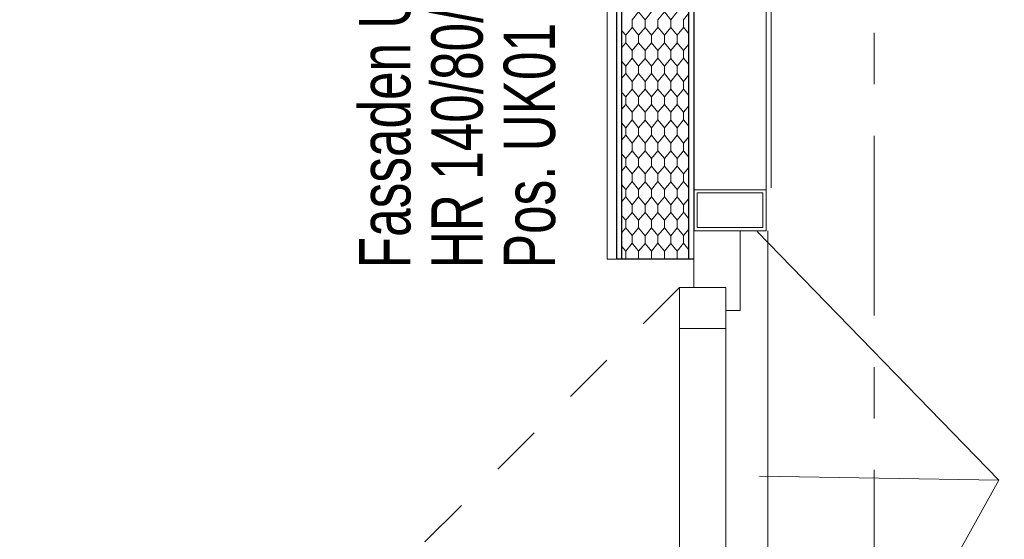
# Model space of a CAD drawing. Header units: metres. Extents: x 1306 to 1412, y -79 to 41.
# Tile 197 of 256: x 1341.46 to 1343.37, y -28.3 to -27.29. Entities that reach past the tile are written whole.
import ezdxf

# ---------------------------------------------------------------- set-up
doc = ezdxf.new("R2010")
doc.units = ezdxf.units.M
doc.header["$PDMODE"] = 65
for name, pattern in [('AUSGEZOGEN', [0]), ('STRICHPUNKT2_S5', [0.5, 0.35, -0.05, 0.05, -0.05]), ('VERDECKT2_S2', [0.15, 0.1, -0.05])]:
    doc.linetypes.add(name, pattern=pattern)
doc.layers.add('XR$2$_40732', color=7, linetype='Continuous')
for name, color, linetype, lineweight in [('XR$2$Achsen', 4, 'AUSGEZOGEN', 13), ('XR$2$Allgemein', 4, 'AUSGEZOGEN', 13), ('XR$2$Möblierung', 4, 'AUSGEZOGEN', 13), ('XR$2$Türen', 3, 'AUSGEZOGEN', 18), ('XR$2$Wand Mauerwerk nt', 7, 'AUSGEZOGEN', 25), ('XR$3$Maßlinie 1_50', 7, 'AUSGEZOGEN', 25), ('XR$3$STANDARD_1', 7, 'AUSGEZOGEN', 25), ('XR$3$Text 1_50', 3, 'AUSGEZOGEN', 18), ('XR$3$Wand Mauerwerk nt', 7, 'AUSGEZOGEN', 25), ('XR$5$Muster', 4, 'AUSGEZOGEN', 13)]:
    doc.layers.add(name, color=color, linetype=linetype, lineweight=lineweight)
doc.styles.add('ARIAL', font='arial.ttf')
doc.dimstyles.new('DIMSTYLE_11', dxfattribs={"dimtxt": 0.15, "dimasz": 0.03, "dimexe": 0, "dimexo": 0, "dimgap": 0.075, "dimtad": 2, "dimrnd": 0.005, "dimzin": 4, "dimdsep": 46, "dimtxsty": 'ARIAL', "dimblk1": 'ALL_ML_STRICH', "dimblk2": 'ALL_ML_STRICH', "dimsah": 1, "dimcen": 0, "dimclrd": 3, "dimclre": 3, "dimclrt": 3, "dimadec": 0, "dimazin": 0, "dimtfac": 1, "dimtdec": 0, "dimtix": 1, "dimtmove": 2, "dimatfit": 3, "dimfxl": 0, "dimtzin": 0, "dimlwd": 0, "dimlwe": 25, "dimarcsym": 0})
doc.dimstyles.new('DIMSTYLE_12', dxfattribs={"dimtxt": 0.15, "dimasz": 0.03, "dimexe": 0, "dimexo": 0, "dimgap": 0.075, "dimtad": 2, "dimdec": 3, "dimrnd": 0.005, "dimzin": 4, "dimdsep": 46, "dimtxsty": 'ARIAL', "dimblk1": 'ALL_ML_STRICH', "dimblk2": 'ALL_ML_STRICH', "dimsah": 1, "dimcen": 0, "dimclrd": 3, "dimclre": 3, "dimclrt": 3, "dimadec": 0, "dimazin": 0, "dimtfac": 1, "dimtdec": 0, "dimtix": 1, "dimtmove": 2, "dimatfit": 3, "dimfxl": 0, "dimtzin": 0, "dimlwd": 0, "dimlwe": 25, "dimarcsym": 0})
doc.dimstyles.new('DIMSTYLE_24', dxfattribs={"dimtxt": 0.225, "dimasz": 0.15, "dimexe": 0, "dimexo": 0, "dimgap": 0.1125, "dimtad": 2, "dimrnd": 0.005, "dimzin": 4, "dimdsep": 46, "dimtxsty": 'ARIAL', "dimblk1": 'ALL_ML_STRICH', "dimblk2": 'ALL_ML_STRICH', "dimsah": 1, "dimcen": 0, "dimclrd": 3, "dimclre": 3, "dimclrt": 3, "dimadec": 0, "dimazin": 0, "dimtfac": 1, "dimtdec": 0, "dimtix": 1, "dimtmove": 2, "dimatfit": 3, "dimfxl": 0, "dimtzin": 0, "dimlwd": 0, "dimlwe": 25, "dimarcsym": 0})
doc.dimstyles.new('DIMSTYLE_9', dxfattribs={"dimtxt": 0.15, "dimasz": 0.03, "dimexe": 0, "dimexo": 0, "dimgap": 0.075, "dimtad": 2, "dimdec": 1, "dimlfac": 100, "dimrnd": 0.5, "dimzin": 4, "dimdsep": 46, "dimtxsty": 'ARIAL', "dimblk1": 'ALL_ML_STRICH', "dimblk2": 'ALL_ML_STRICH', "dimsah": 1, "dimcen": 0, "dimclrd": 3, "dimclre": 3, "dimclrt": 3, "dimadec": 0, "dimazin": 0, "dimtfac": 1, "dimtdec": 0, "dimtix": 1, "dimtmove": 2, "dimatfit": 3, "dimfxl": 0, "dimtvp": 1.2, "dimtzin": 0, "dimlwd": 0, "dimlwe": 25, "dimarcsym": 0})

# ---------------------------------------------------------------- blocks, each defined once
blk = doc.blocks.new('COMPLEXOBJECT_168')
at = {"layer": 'XR$2$_40732', "color": 3, "linetype": 'AUSGEZOGEN', "lineweight": 13, "transparency": 33554687}
for points in [[(1342.9101, -27.6232), (1342.9101, -27.7032), (1342.7701, -27.7032), (1342.7701, -27.6232), (1342.9101, -27.6232)], [(1342.9038, -27.6295), (1342.9038, -27.6969), (1342.7764, -27.6969), (1342.7764, -27.6295), (1342.9038, -27.6295)]]:
    blk.add_lwpolyline(points, close=True, dxfattribs=at)
blk = doc.blocks.new('ALL_ML_STRICH')
at = {"color": 0, "linetype": 'ByBlock', "lineweight": -2}
for p, q in [((0, -0.5), (0, 0.5)), ((-0.3, -0.3), (0.3, 0.3)), ((-1, 0), (0.5, 0))]:
    blk.add_line(p, q, dxfattribs=at)
blk = doc.blocks.new('*D911')
at = {"layer": 'DEFPOINTS', "color": 3, "linetype": 'AUSGEZOGEN', "lineweight": 25, "transparency": 33554687}
for p in [(1342.7701, -27.7774), (1358.4901, -32.7474), (1342.7701, -40.0694)]:
    blk.add_point(p, dxfattribs=at)
at = {"layer": 'XR$3$Maßlinie 1_50', "color": 3, "linetype": 'AUSGEZOGEN', "lineweight": -2, "transparency": 33554687}
for p, q in [((1342.7701, -39.4694), (1342.7701, -40.0694)), ((1342.7701, -40.0694), (1358.4901, -40.0694)), ((1358.4901, -40.0694), (1358.4901, -40.0694))]:
    blk.add_line(p, q, dxfattribs=at)
at = {"layer": 'XR$3$Maßlinie 1_50', "color": 3, "linetype": 'AUSGEZOGEN', "lineweight": 25, "transparency": 33554687, "xscale": 0.15, "yscale": 0.15, "zscale": 0.15, "rotation": 180}
blk.add_blockref('ALL_ML_STRICH', (1342.7701, -40.0694), dxfattribs=at)
at = {"layer": 'XR$3$Maßlinie 1_50', "color": 3, "linetype": 'AUSGEZOGEN', "lineweight": 25, "transparency": 33554687, "xscale": 0.15, "yscale": 0.15, "zscale": 0.15}
blk.add_blockref('ALL_ML_STRICH', (1358.4901, -40.0694), dxfattribs=at)
at = {"layer": 'XR$3$Maßlinie 1_50', "color": 3, "linetype": 'AUSGEZOGEN', "lineweight": 25, "transparency": 33554687, "insert": (1350.6368, -39.9031), "char_height": 0.225, "width": 0.9, "attachment_point": 5, "style": 'ARIAL'}
blk.add_mtext('\\W0.80;\\A1;{\\fArial|i0|b1;\\A1;{15.72\\H0.148500;\\S^ ;}}', dxfattribs=at)
blk = doc.blocks.new('*D918')
at = {"layer": 'DEFPOINTS', "color": 3, "linetype": 'AUSGEZOGEN', "lineweight": 25, "transparency": 33554687}
for p in [(1369.3962, -28.4182), (1340.4241, -28.5332), (1369.3962, -28.5332)]:
    blk.add_point(p, dxfattribs=at)
at = {"layer": 'XR$3$Maßlinie 1_50', "color": 3, "linetype": 'AUSGEZOGEN', "lineweight": -2, "transparency": 33554687}
for p, q in [((1340.4741, -28.4182), (1340.4241, -28.4182)), ((1340.4241, -28.5332), (1340.4241, -28.4182)), ((1340.4741, -28.5332), (1340.4241, -28.5332))]:
    blk.add_line(p, q, dxfattribs=at)
at = {"layer": 'XR$3$Maßlinie 1_50', "color": 3, "linetype": 'AUSGEZOGEN', "lineweight": 25, "transparency": 33554687, "xscale": 0.03000000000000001, "yscale": 0.03000000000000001, "zscale": 0.03000000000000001}
for p, rotation in [((1340.4241, -28.4182), 90), ((1340.4241, -28.5332), 270)]:
    blk.add_blockref('ALL_ML_STRICH', p, dxfattribs=dict(at, rotation=rotation))
at = {"layer": 'XR$3$Maßlinie 1_50', "color": 3, "linetype": 'AUSGEZOGEN', "lineweight": 25, "transparency": 33554687, "insert": (1340.2841, -28.4269), "char_height": 0.15, "width": 0.48, "attachment_point": 5, "rotation": 90, "style": 'ARIAL'}
blk.add_mtext('\\W0.80;\\A1;{\\A1;{11\\H0.099000;\\S5^ ;}}', dxfattribs=at)
blk = doc.blocks.new('*D919')
at = {"layer": 'DEFPOINTS', "color": 3, "linetype": 'AUSGEZOGEN', "lineweight": 25, "transparency": 33554687}
for p in [(1369.1562, -27.4082), (1340.4241, -28.4182), (1369.3962, -28.4182)]:
    blk.add_point(p, dxfattribs=at)
at = {"layer": 'XR$3$Maßlinie 1_50', "color": 3, "linetype": 'AUSGEZOGEN', "lineweight": -2, "transparency": 33554687}
for p, q in [((1340.4741, -27.4082), (1340.4241, -27.4082)), ((1340.4241, -28.4182), (1340.4241, -27.4082)), ((1340.4741, -28.4182), (1340.4241, -28.4182))]:
    blk.add_line(p, q, dxfattribs=at)
at = {"layer": 'XR$3$Maßlinie 1_50', "color": 3, "linetype": 'AUSGEZOGEN', "lineweight": 25, "transparency": 33554687, "xscale": 0.03000000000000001, "yscale": 0.03000000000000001, "zscale": 0.03000000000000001}
for p, rotation in [((1340.4241, -27.4082), 90), ((1340.4241, -28.4182), 270)]:
    blk.add_blockref('ALL_ML_STRICH', p, dxfattribs=dict(at, rotation=rotation))
at = {"layer": 'XR$3$Maßlinie 1_50', "color": 3, "linetype": 'AUSGEZOGEN', "lineweight": 25, "transparency": 33554687, "insert": (1340.2965, -27.893), "char_height": 0.15, "width": 0.48, "attachment_point": 5, "rotation": 90, "style": 'ARIAL'}
blk.add_mtext('\\W0.80;\\A1;{\\A1;{1.01\\H0.099000;\\S^ ;}}', dxfattribs=at)
blk = doc.blocks.new('*D920')
at = {"layer": 'DEFPOINTS', "color": 3, "linetype": 'AUSGEZOGEN', "lineweight": 25, "transparency": 33554687}
for p in [(1369.0594, -27.1682), (1340.4241, -27.4082), (1369.1562, -27.4082)]:
    blk.add_point(p, dxfattribs=at)
at = {"layer": 'XR$3$Maßlinie 1_50', "color": 3, "linetype": 'AUSGEZOGEN', "lineweight": -2, "transparency": 33554687}
for p, q in [((1340.4741, -27.1682), (1340.4241, -27.1682)), ((1340.4241, -27.4082), (1340.4241, -27.1682)), ((1340.4741, -27.4082), (1340.4241, -27.4082))]:
    blk.add_line(p, q, dxfattribs=at)
at = {"layer": 'XR$3$Maßlinie 1_50', "color": 3, "linetype": 'AUSGEZOGEN', "lineweight": 25, "transparency": 33554687, "xscale": 0.03000000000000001, "yscale": 0.03000000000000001, "zscale": 0.03000000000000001}
for p, rotation in [((1340.4241, -27.1682), 90), ((1340.4241, -27.4082), 270)]:
    blk.add_blockref('ALL_ML_STRICH', p, dxfattribs=dict(at, rotation=rotation))
at = {"layer": 'XR$3$Maßlinie 1_50', "color": 3, "linetype": 'AUSGEZOGEN', "lineweight": 25, "transparency": 33554687, "insert": (1340.2991, -27.2934), "char_height": 0.15, "width": 0.48, "attachment_point": 5, "rotation": 90, "style": 'ARIAL'}
blk.add_mtext('\\W0.80;\\A1;{\\A1;{24\\H0.099000;\\S^ ;}}', dxfattribs=at)
blk = doc.blocks.new('*D932')
at = {"layer": 'DEFPOINTS', "color": 3, "linetype": 'AUSGEZOGEN', "lineweight": 25, "transparency": 33554687}
for p in [(1366.2054, -27.4082), (1338.8241, -34.7932), (1366.1118, -34.7932)]:
    blk.add_point(p, dxfattribs=at)
at = {"layer": 'XR$3$Maßlinie 1_50', "color": 3, "linetype": 'AUSGEZOGEN', "lineweight": -2, "transparency": 33554687}
for p, q in [((1338.8741, -27.4082), (1338.8241, -27.4082)), ((1338.8241, -34.7932), (1338.8241, -27.4082)), ((1338.8741, -34.7932), (1338.8241, -34.7932))]:
    blk.add_line(p, q, dxfattribs=at)
at = {"layer": 'XR$3$Maßlinie 1_50', "color": 3, "linetype": 'AUSGEZOGEN', "lineweight": 25, "transparency": 33554687, "xscale": 0.03000000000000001, "yscale": 0.03000000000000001, "zscale": 0.03000000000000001}
for p, rotation in [((1338.8241, -27.4082), 90), ((1338.8241, -34.7932), 270)]:
    blk.add_blockref('ALL_ML_STRICH', p, dxfattribs=dict(at, rotation=rotation))
at = {"layer": 'XR$3$Maßlinie 1_50', "color": 3, "linetype": 'AUSGEZOGEN', "lineweight": 25, "transparency": 33554687, "insert": (1338.6964, -31.0798), "char_height": 0.15, "width": 0.6, "attachment_point": 5, "rotation": 90, "style": 'ARIAL'}
blk.add_mtext('\\W0.80;\\A1;{\\A1;{7.38\\H0.099000;\\S5^ ;}}', dxfattribs=at)
blk = doc.blocks.new('*D933')
at = {"layer": 'DEFPOINTS', "color": 3, "linetype": 'AUSGEZOGEN', "lineweight": 25, "transparency": 33554687}
for p in [(1366.1972, -27.1682), (1338.8241, -27.4082), (1366.2054, -27.4082)]:
    blk.add_point(p, dxfattribs=at)
at = {"layer": 'XR$3$Maßlinie 1_50', "color": 3, "linetype": 'AUSGEZOGEN', "lineweight": -2, "transparency": 33554687}
for p, q in [((1338.8741, -27.1682), (1338.8241, -27.1682)), ((1338.8241, -27.4082), (1338.8241, -27.1682)), ((1338.8741, -27.4082), (1338.8241, -27.4082))]:
    blk.add_line(p, q, dxfattribs=at)
at = {"layer": 'XR$3$Maßlinie 1_50', "color": 3, "linetype": 'AUSGEZOGEN', "lineweight": 25, "transparency": 33554687, "xscale": 0.03000000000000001, "yscale": 0.03000000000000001, "zscale": 0.03000000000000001}
for p, rotation in [((1338.8241, -27.1682), 90), ((1338.8241, -27.4082), 270)]:
    blk.add_blockref('ALL_ML_STRICH', p, dxfattribs=dict(at, rotation=rotation))
at = {"layer": 'XR$3$Maßlinie 1_50', "color": 3, "linetype": 'AUSGEZOGEN', "lineweight": 25, "transparency": 33554687, "insert": (1338.6991, -27.2934), "char_height": 0.15, "width": 0.48, "attachment_point": 5, "rotation": 90, "style": 'ARIAL'}
blk.add_mtext('\\W0.80;\\A1;{\\A1;{24\\H0.099000;\\S^ ;}}', dxfattribs=at)
blk = doc.blocks.new('*D941')
at = {"layer": 'DEFPOINTS', "color": 3, "linetype": 'AUSGEZOGEN', "lineweight": 25, "transparency": 33554687}
for p in [(1345.781, -15.8182), (1336.4241, -30.1182), (1345.781, -30.1182)]:
    blk.add_point(p, dxfattribs=at)
at = {"layer": 'XR$3$Maßlinie 1_50', "color": 3, "linetype": 'AUSGEZOGEN', "lineweight": -2, "transparency": 33554687}
for p, q in [((1337.0241, -15.8182), (1336.4241, -15.8182)), ((1336.4241, -30.1182), (1336.4241, -15.8182)), ((1337.0241, -30.1182), (1336.4241, -30.1182))]:
    blk.add_line(p, q, dxfattribs=at)
at = {"layer": 'XR$3$Maßlinie 1_50', "color": 3, "linetype": 'AUSGEZOGEN', "lineweight": 25, "transparency": 33554687, "xscale": 0.15, "yscale": 0.15, "zscale": 0.15}
for p, rotation in [((1336.4241, -15.8182), 90), ((1336.4241, -30.1182), 270)]:
    blk.add_blockref('ALL_ML_STRICH', p, dxfattribs=dict(at, rotation=rotation))
at = {"layer": 'XR$3$Maßlinie 1_50', "color": 3, "linetype": 'AUSGEZOGEN', "lineweight": 25, "transparency": 33554687, "insert": (1336.2577, -22.9617), "char_height": 0.225, "width": 0.9, "attachment_point": 5, "rotation": 90, "style": 'ARIAL'}
blk.add_mtext('\\W0.80;\\A1;{\\fArial|i0|b1;\\A1;{14.30\\H0.148500;\\S^ ;}}', dxfattribs=at)
blk = doc.blocks.new('*D947')
at = {"layer": 'DEFPOINTS', "color": 3, "linetype": 'AUSGEZOGEN', "lineweight": 25, "transparency": 33554687}
for p in [(1360.4431, -16.2182), (1338.0241, -29.7182), (1360.4431, -29.7182)]:
    blk.add_point(p, dxfattribs=at)
at = {"layer": 'XR$3$Maßlinie 1_50', "color": 3, "linetype": 'AUSGEZOGEN', "lineweight": -2, "transparency": 33554687}
for p, q in [((1338.0741, -16.2182), (1338.0241, -16.2182)), ((1338.0241, -29.7182), (1338.0241, -16.2182)), ((1338.0741, -29.7182), (1338.0241, -29.7182))]:
    blk.add_line(p, q, dxfattribs=at)
at = {"layer": 'XR$3$Maßlinie 1_50', "color": 3, "linetype": 'AUSGEZOGEN', "lineweight": 25, "transparency": 33554687, "xscale": 0.03000000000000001, "yscale": 0.03000000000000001, "zscale": 0.03000000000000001}
for p, rotation in [((1338.0241, -16.2182), 90), ((1338.0241, -29.7182), 270)]:
    blk.add_blockref('ALL_ML_STRICH', p, dxfattribs=dict(at, rotation=rotation))
at = {"layer": 'XR$3$Maßlinie 1_50', "color": 3, "linetype": 'AUSGEZOGEN', "lineweight": 25, "transparency": 33554687, "insert": (1337.8964, -22.964), "char_height": 0.15, "width": 0.6, "attachment_point": 5, "rotation": 90, "style": 'ARIAL'}
blk.add_mtext('\\W0.80;\\A1;{\\A1;{13.50\\H0.099000;\\S^ ;}}', dxfattribs=at)
blk = doc.blocks.new('*D954')
at = {"layer": 'DEFPOINTS', "color": 3, "linetype": 'AUSGEZOGEN', "lineweight": 25, "transparency": 33554687}
for p in [(1348.5771, -16.2182), (1337.2241, -29.7182), (1351.262, -29.7182)]:
    blk.add_point(p, dxfattribs=at)
at = {"layer": 'XR$3$Maßlinie 1_50', "color": 3, "linetype": 'AUSGEZOGEN', "lineweight": -2, "transparency": 33554687}
for p, q in [((1337.2741, -16.2182), (1337.2241, -16.2182)), ((1337.2241, -29.7182), (1337.2241, -16.2182)), ((1337.2741, -29.7182), (1337.2241, -29.7182))]:
    blk.add_line(p, q, dxfattribs=at)
at = {"layer": 'XR$3$Maßlinie 1_50', "color": 3, "linetype": 'AUSGEZOGEN', "lineweight": 25, "transparency": 33554687, "xscale": 0.03000000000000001, "yscale": 0.03000000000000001, "zscale": 0.03000000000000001}
for p, rotation in [((1337.2241, -16.2182), 90), ((1337.2241, -29.7182), 270)]:
    blk.add_blockref('ALL_ML_STRICH', p, dxfattribs=dict(at, rotation=rotation))
at = {"layer": 'XR$3$Maßlinie 1_50', "color": 3, "linetype": 'AUSGEZOGEN', "lineweight": 25, "transparency": 33554687, "insert": (1337.0964, -22.964), "char_height": 0.15, "width": 0.6, "attachment_point": 5, "rotation": 90, "style": 'ARIAL'}
blk.add_mtext('\\W0.80;\\A1;{\\A1;{13.50\\H0.099000;\\S^ ;}}', dxfattribs=at)
blk = doc.blocks.new('*D958')
at = {"layer": 'DEFPOINTS', "color": 3, "linetype": 'AUSGEZOGEN', "lineweight": 25, "transparency": 33554687}
for p in [(1342.6271, -27.7032), (1341.2241, -29.0232), (1342.6271, -29.0232)]:
    blk.add_point(p, dxfattribs=at)
at = {"layer": 'XR$3$Maßlinie 1_50', "color": 3, "linetype": 'AUSGEZOGEN', "lineweight": -2, "transparency": 33554687}
for p, q in [((1341.2741, -27.7032), (1341.2241, -27.7032)), ((1341.2241, -29.0232), (1341.2241, -27.7032)), ((1341.2741, -29.0232), (1341.2241, -29.0232))]:
    blk.add_line(p, q, dxfattribs=at)
at = {"layer": 'XR$3$Maßlinie 1_50', "color": 3, "linetype": 'AUSGEZOGEN', "lineweight": 25, "transparency": 33554687, "xscale": 0.03000000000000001, "yscale": 0.03000000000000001, "zscale": 0.03000000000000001}
for p, rotation in [((1341.2241, -27.7032), 90), ((1341.2241, -29.0232), 270)]:
    blk.add_blockref('ALL_ML_STRICH', p, dxfattribs=dict(at, rotation=rotation))
at = {"layer": 'XR$3$Maßlinie 1_50', "color": 3, "linetype": 'AUSGEZOGEN', "lineweight": 25, "transparency": 33554687, "insert": (1341.0964, -28.354), "char_height": 0.15, "width": 0.48, "attachment_point": 5, "rotation": 90, "style": 'ARIAL'}
blk.add_mtext('\\W0.80;\\A1;{\\A1;{1.32\\H0.099000;\\S^ ;}}', dxfattribs=at)
at = {"layer": 'XR$3$Maßlinie 1_50', "color": 3, "linetype": 'AUSGEZOGEN', "lineweight": 25, "transparency": 33554687, "insert": (1341.2798, -28.5225), "char_height": 0.15, "width": 0.0075, "attachment_point": 1, "rotation": 90, "line_spacing_factor": 0.803213, "style": 'ARIAL'}
blk.add_mtext('\\W0.80;\\A1;{2.26\\H0.099000;\\S^ ;}\\H0.150000;\\PLA', dxfattribs=at)
blk = doc.blocks.new('*D959')
at = {"layer": 'DEFPOINTS', "color": 3, "linetype": 'AUSGEZOGEN', "lineweight": 25, "transparency": 33554687}
for p in [(1342.9601, -15.8182), (1341.2241, -27.7032), (1342.6271, -27.7032)]:
    blk.add_point(p, dxfattribs=at)
at = {"layer": 'XR$3$Maßlinie 1_50', "color": 3, "linetype": 'AUSGEZOGEN', "lineweight": -2, "transparency": 33554687}
for p, q in [((1341.2741, -15.8182), (1341.2241, -15.8182)), ((1341.2241, -27.7032), (1341.2241, -15.8182)), ((1341.2741, -27.7032), (1341.2241, -27.7032))]:
    blk.add_line(p, q, dxfattribs=at)
at = {"layer": 'XR$3$Maßlinie 1_50', "color": 3, "linetype": 'AUSGEZOGEN', "lineweight": 25, "transparency": 33554687, "xscale": 0.03000000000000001, "yscale": 0.03000000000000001, "zscale": 0.03000000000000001}
for p, rotation in [((1341.2241, -15.8182), 90), ((1341.2241, -27.7032), 270)]:
    blk.add_blockref('ALL_ML_STRICH', p, dxfattribs=dict(at, rotation=rotation))
at = {"layer": 'XR$3$Maßlinie 1_50', "color": 3, "linetype": 'AUSGEZOGEN', "lineweight": 25, "transparency": 33554687, "insert": (1341.0965, -21.7445), "char_height": 0.15, "width": 0.72, "attachment_point": 5, "rotation": 90, "style": 'ARIAL'}
blk.add_mtext('\\W0.80;\\A1;{\\A1;{11.88\\H0.099000;\\S5^ ;}}', dxfattribs=at)
blk = doc.blocks.new('*D1077')
at = {"layer": 'DEFPOINTS', "color": 3, "linetype": 'AUSGEZOGEN', "lineweight": 25, "transparency": 33554687}
for p in [(1366.6602, -27.4082), (1339.6241, -34.7932), (1366.6683, -34.7932)]:
    blk.add_point(p, dxfattribs=at)
at = {"layer": 'XR$3$Maßlinie 1_50', "color": 3, "linetype": 'AUSGEZOGEN', "lineweight": -2, "transparency": 33554687}
for p, q in [((1339.6741, -27.4082), (1339.6241, -27.4082)), ((1339.6241, -34.7932), (1339.6241, -27.4082)), ((1339.6741, -34.7932), (1339.6241, -34.7932))]:
    blk.add_line(p, q, dxfattribs=at)
at = {"layer": 'XR$3$Maßlinie 1_50', "color": 3, "linetype": 'AUSGEZOGEN', "lineweight": 25, "transparency": 33554687, "xscale": 0.03000000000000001, "yscale": 0.03000000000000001, "zscale": 0.03000000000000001}
for p, rotation in [((1339.6241, -27.4082), 90), ((1339.6241, -34.7932), 270)]:
    blk.add_blockref('ALL_ML_STRICH', p, dxfattribs=dict(at, rotation=rotation))
at = {"layer": 'XR$3$Maßlinie 1_50', "color": 3, "linetype": 'AUSGEZOGEN', "lineweight": 25, "transparency": 33554687, "insert": (1339.4964, -31.0798), "char_height": 0.15, "width": 0.6, "attachment_point": 5, "rotation": 90, "style": 'ARIAL'}
blk.add_mtext('\\W0.80;\\A1;{\\A1;{7.38\\H0.099000;\\S5^ ;}}', dxfattribs=at)
blk = doc.blocks.new('*D1078')
at = {"layer": 'DEFPOINTS', "color": 3, "linetype": 'AUSGEZOGEN', "lineweight": 25, "transparency": 33554687}
for p in [(1366.6602, -27.1682), (1339.6241, -27.4082), (1366.6602, -27.4082)]:
    blk.add_point(p, dxfattribs=at)
at = {"layer": 'XR$3$Maßlinie 1_50', "color": 3, "linetype": 'AUSGEZOGEN', "lineweight": -2, "transparency": 33554687}
for p, q in [((1339.6741, -27.1682), (1339.6241, -27.1682)), ((1339.6241, -27.4082), (1339.6241, -27.1682)), ((1339.6741, -27.4082), (1339.6241, -27.4082))]:
    blk.add_line(p, q, dxfattribs=at)
at = {"layer": 'XR$3$Maßlinie 1_50', "color": 3, "linetype": 'AUSGEZOGEN', "lineweight": 25, "transparency": 33554687, "xscale": 0.03000000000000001, "yscale": 0.03000000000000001, "zscale": 0.03000000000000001}
for p, rotation in [((1339.6241, -27.1682), 90), ((1339.6241, -27.4082), 270)]:
    blk.add_blockref('ALL_ML_STRICH', p, dxfattribs=dict(at, rotation=rotation))
at = {"layer": 'XR$3$Maßlinie 1_50', "color": 3, "linetype": 'AUSGEZOGEN', "lineweight": 25, "transparency": 33554687, "insert": (1339.4991, -27.2934), "char_height": 0.15, "width": 0.48, "attachment_point": 5, "rotation": 90, "style": 'ARIAL'}
blk.add_mtext('\\W0.80;\\A1;{\\A1;{24\\H0.099000;\\S^ ;}}', dxfattribs=at)
blk = doc.blocks.new('MUSTER_1')
at = {"layer": 'XR$5$Muster', "color": 52, "linetype": 'AUSGEZOGEN', "lineweight": 13, "transparency": 33554687}
for p, q in [((1342.65, -27.3), (1342.65, -27.2926)), ((1342.675, -27.2927), (1342.675, -27.3)), ((1342.7, -27.3), (1342.7, -27.2926)), ((1342.725, -27.2927), (1342.725, -27.3)), ((1342.75, -27.2926), (1342.7601, -27.2801)), ((1342.75, -27.3), (1342.75, -27.2926)), ((1342.65, -27.3075), (1342.6376, -27.3227)), ((1342.65, -27.3074), (1342.65, -27.3)), ((1342.6625, -27.3227), (1342.65, -27.3074)), ((1342.675, -27.3079), (1342.675, -27.3)), ((1342.7, -27.3075), (1342.6876, -27.3227)), ((1342.7, -27.3074), (1342.7, -27.3)), ((1342.7125, -27.3227), (1342.7, -27.3074)), ((1342.725, -27.3079), (1342.725, -27.3)), ((1342.75, -27.3075), (1342.7376, -27.3227)), ((1342.75, -27.3074), (1342.75, -27.3)), ((1342.7601, -27.3199), (1342.75, -27.3074)), ((1342.6376, -27.3227), (1342.6301, -27.314)), ((1342.6376, -27.3373), (1342.6376, -27.3227)), ((1342.6625, -27.3227), (1342.6625, -27.3373)), ((1342.6876, -27.3373), (1342.6876, -27.3227)), ((1342.7125, -27.3227), (1342.7125, -27.3373)), ((1342.7376, -27.3373), (1342.7376, -27.3227)), ((1342.6301, -27.3464), (1342.6376, -27.3373)), ((1342.65, -27.3525), (1342.6376, -27.3373)), ((1342.7, -27.3525), (1342.6876, -27.3373)), ((1342.75, -27.3525), (1342.7376, -27.3373)), ((1342.75, -27.3526), (1342.7601, -27.3401)), ((1342.65, -27.3675), (1342.6376, -27.3827)), ((1342.65, -27.36), (1342.65, -27.3526)), ((1342.65, -27.3674), (1342.65, -27.36)), ((1342.6625, -27.3827), (1342.65, -27.3674)), ((1342.675, -27.3527), (1342.675, -27.36)), ((1342.675, -27.3679), (1342.675, -27.36)), ((1342.7, -27.3675), (1342.6876, -27.3827)), ((1342.7, -27.36), (1342.7, -27.3526)), ((1342.7, -27.3674), (1342.7, -27.36)), ((1342.7125, -27.3827), (1342.7, -27.3674)), ((1342.725, -27.3527), (1342.725, -27.36)), ((1342.725, -27.3679), (1342.725, -27.36)), ((1342.75, -27.3675), (1342.7376, -27.3827)), ((1342.75, -27.36), (1342.75, -27.3526)), ((1342.75, -27.3674), (1342.75, -27.36)), ((1342.7601, -27.3799), (1342.75, -27.3674)), ((1342.6376, -27.3827), (1342.6301, -27.374)), ((1342.6376, -27.3973), (1342.6376, -27.3827)), ((1342.6625, -27.3827), (1342.6625, -27.3973)), ((1342.6876, -27.3973), (1342.6876, -27.3827)), ((1342.7125, -27.3827), (1342.7125, -27.3973)), ((1342.7376, -27.3973), (1342.7376, -27.3827)), ((1342.6301, -27.4064), (1342.6376, -27.3973)), ((1342.65, -27.4125), (1342.6376, -27.3973)), ((1342.7, -27.4125), (1342.6876, -27.3973)), ((1342.75, -27.4125), (1342.7376, -27.3973)), ((1342.75, -27.4126), (1342.7601, -27.4001)), ((1342.65, -27.4275), (1342.6376, -27.4427)), ((1342.65, -27.42), (1342.65, -27.4126)), ((1342.65, -27.4274), (1342.65, -27.42)), ((1342.6625, -27.4427), (1342.65, -27.4274)), ((1342.675, -27.4127), (1342.675, -27.42)), ((1342.675, -27.4279), (1342.675, -27.42)), ((1342.7, -27.4275), (1342.6876, -27.4427)), ((1342.7, -27.42), (1342.7, -27.4126)), ((1342.7, -27.4274), (1342.7, -27.42)), ((1342.7125, -27.4427), (1342.7, -27.4274)), ((1342.725, -27.4127), (1342.725, -27.42)), ((1342.725, -27.4279), (1342.725, -27.42)), ((1342.75, -27.4275), (1342.7376, -27.4427)), ((1342.75, -27.42), (1342.75, -27.4126)), ((1342.75, -27.4274), (1342.75, -27.42)), ((1342.7601, -27.4399), (1342.75, -27.4274)), ((1342.6376, -27.4427), (1342.6301, -27.434)), ((1342.6376, -27.4573), (1342.6376, -27.4427)), ((1342.6625, -27.4427), (1342.6625, -27.4573)), ((1342.6876, -27.4573), (1342.6876, -27.4427)), ((1342.7125, -27.4427), (1342.7125, -27.4573)), ((1342.7376, -27.4573), (1342.7376, -27.4427)), ((1342.6301, -27.4664), (1342.6376, -27.4573)), ((1342.65, -27.4725), (1342.6376, -27.4573)), ((1342.7, -27.4725), (1342.6876, -27.4573)), ((1342.75, -27.4725), (1342.7376, -27.4573)), ((1342.75, -27.4726), (1342.7601, -27.4601)), ((1342.65, -27.48), (1342.65, -27.4726)), ((1342.65, -27.4874), (1342.65, -27.48)), ((1342.675, -27.4727), (1342.675, -27.48)), ((1342.675, -27.4879), (1342.675, -27.48)), ((1342.7, -27.48), (1342.7, -27.4726)), ((1342.7, -27.4874), (1342.7, -27.48)), ((1342.725, -27.4727), (1342.725, -27.48)), ((1342.725, -27.4879), (1342.725, -27.48)), ((1342.75, -27.48), (1342.75, -27.4726)), ((1342.75, -27.4874), (1342.75, -27.48)), ((1342.6376, -27.5027), (1342.6301, -27.494)), ((1342.65, -27.4875), (1342.6376, -27.5027)), ((1342.6376, -27.5173), (1342.6376, -27.5027)), ((1342.6625, -27.5027), (1342.65, -27.4874)), ((1342.6625, -27.5027), (1342.6625, -27.5173)), ((1342.7, -27.4875), (1342.6876, -27.5027)), ((1342.6876, -27.5173), (1342.6876, -27.5027)), ((1342.7125, -27.5027), (1342.7, -27.4874)), ((1342.7125, -27.5027), (1342.7125, -27.5173)), ((1342.75, -27.4875), (1342.7376, -27.5027)), ((1342.7376, -27.5173), (1342.7376, -27.5027)), ((1342.7601, -27.4999), (1342.75, -27.4874)), ((1342.6301, -27.5264), (1342.6376, -27.5173)), ((1342.65, -27.5325), (1342.6376, -27.5173)), ((1342.7, -27.5325), (1342.6876, -27.5173)), ((1342.75, -27.5325), (1342.7376, -27.5173)), ((1342.75, -27.5326), (1342.7601, -27.5201)), ((1342.65, -27.54), (1342.65, -27.5326)), ((1342.65, -27.5474), (1342.65, -27.54)), ((1342.675, -27.5327), (1342.675, -27.54)), ((1342.675, -27.5479), (1342.675, -27.54)), ((1342.7, -27.54), (1342.7, -27.5326)), ((1342.7, -27.5474), (1342.7, -27.54)), ((1342.725, -27.5327), (1342.725, -27.54)), ((1342.725, -27.5479), (1342.725, -27.54)), ((1342.75, -27.54), (1342.75, -27.5326)), ((1342.75, -27.5474), (1342.75, -27.54)), ((1342.6376, -27.5627), (1342.6301, -27.554)), ((1342.65, -27.5475), (1342.6376, -27.5627)), ((1342.6625, -27.5627), (1342.65, -27.5474)), ((1342.7, -27.5475), (1342.6876, -27.5627)), ((1342.7125, -27.5627), (1342.7, -27.5474)), ((1342.75, -27.5475), (1342.7376, -27.5627)), ((1342.7601, -27.5599), (1342.75, -27.5474)), ((1342.6301, -27.5864), (1342.6376, -27.5773)), ((1342.6376, -27.5773), (1342.6376, -27.5627)), ((1342.65, -27.5925), (1342.6376, -27.5773)), ((1342.6625, -27.5627), (1342.6625, -27.5773)), ((1342.6876, -27.5773), (1342.6876, -27.5627)), ((1342.7, -27.5925), (1342.6876, -27.5773)), ((1342.7125, -27.5627), (1342.7125, -27.5773)), ((1342.7376, -27.5773), (1342.7376, -27.5627)), ((1342.75, -27.5925), (1342.7376, -27.5773)), ((1342.75, -27.5926), (1342.7601, -27.5801)), ((1342.65, -27.6), (1342.65, -27.5926)), ((1342.65, -27.6074), (1342.65, -27.6)), ((1342.675, -27.5927), (1342.675, -27.6)), ((1342.675, -27.6079), (1342.675, -27.6)), ((1342.7, -27.6), (1342.7, -27.5926)), ((1342.7, -27.6074), (1342.7, -27.6)), ((1342.725, -27.5927), (1342.725, -27.6)), ((1342.725, -27.6079), (1342.725, -27.6)), ((1342.75, -27.6), (1342.75, -27.5926)), ((1342.75, -27.6074), (1342.75, -27.6)), ((1342.6376, -27.6227), (1342.6301, -27.614)), ((1342.65, -27.6075), (1342.6376, -27.6227)), ((1342.6625, -27.6227), (1342.65, -27.6074)), ((1342.7, -27.6075), (1342.6876, -27.6227)), ((1342.7125, -27.6227), (1342.7, -27.6074)), ((1342.75, -27.6075), (1342.7376, -27.6227)), ((1342.7601, -27.6199), (1342.75, -27.6074)), ((1342.6301, -27.6464), (1342.6376, -27.6373)), ((1342.6376, -27.6373), (1342.6376, -27.6227)), ((1342.65, -27.6525), (1342.6376, -27.6373)), ((1342.6625, -27.6227), (1342.6625, -27.6373)), ((1342.6876, -27.6373), (1342.6876, -27.6227)), ((1342.7, -27.6525), (1342.6876, -27.6373)), ((1342.7125, -27.6227), (1342.7125, -27.6373)), ((1342.7376, -27.6373), (1342.7376, -27.6227)), ((1342.75, -27.6525), (1342.7376, -27.6373)), ((1342.65, -27.66), (1342.65, -27.6526)), ((1342.675, -27.6527), (1342.675, -27.66)), ((1342.7, -27.66), (1342.7, -27.6526)), ((1342.725, -27.6527), (1342.725, -27.66)), ((1342.75, -27.6526), (1342.7601, -27.6401)), ((1342.75, -27.66), (1342.75, -27.6526)), ((1342.6376, -27.6827), (1342.6301, -27.674)), ((1342.65, -27.6675), (1342.6376, -27.6827)), ((1342.65, -27.6674), (1342.65, -27.66)), ((1342.6625, -27.6827), (1342.65, -27.6674)), ((1342.675, -27.6679), (1342.675, -27.66)), ((1342.7, -27.6675), (1342.6876, -27.6827)), ((1342.7, -27.6674), (1342.7, -27.66)), ((1342.7125, -27.6827), (1342.7, -27.6674)), ((1342.725, -27.6679), (1342.725, -27.66)), ((1342.75, -27.6674), (1342.75, -27.66)), ((1342.6376, -27.6973), (1342.6376, -27.6827)), ((1342.6625, -27.6827), (1342.6625, -27.6973)), ((1342.6876, -27.6973), (1342.6876, -27.6827)), ((1342.7376, -27.6973), (1342.7376, -27.6827)), ((1342.6301, -27.7064), (1342.6376, -27.6973)), ((1342.65, -27.7125), (1342.6376, -27.6973)), ((1342.65, -27.72), (1342.65, -27.7126)), ((1342.675, -27.7127), (1342.675, -27.72)), ((1342.7, -27.72), (1342.7, -27.7126)), ((1342.725, -27.7127), (1342.725, -27.72)), ((1342.75, -27.7125), (1342.7376, -27.6973)), ((1342.75, -27.7126), (1342.7601, -27.7001)), ((1342.75, -27.72), (1342.75, -27.7126)), ((1342.6376, -27.7427), (1342.6301, -27.734)), ((1342.65, -27.7275), (1342.6376, -27.7427)), ((1342.65, -27.7274), (1342.65, -27.72)), ((1342.7, -27.7275), (1342.6876, -27.7427)), ((1342.7, -27.7274), (1342.7, -27.72)), ((1342.7125, -27.7427), (1342.7, -27.7274)), ((1342.725, -27.7279), (1342.725, -27.72)), ((1342.75, -27.7275), (1342.7376, -27.7427)), ((1342.75, -27.7274), (1342.75, -27.72)), ((1342.7601, -27.7399), (1342.75, -27.7274)), ((1342.6625, -27.7427), (1342.6625, -27.7573)), ((1342.6876, -27.7573), (1342.6876, -27.7427)), ((1342.7125, -27.7427), (1342.7125, -27.7573)), ((1342.7376, -27.7573), (1342.7376, -27.7427)), ((1342.6367, -27.7582), (1342.6376, -27.7573)), ((1342.6384, -27.7582), (1342.6376, -27.7573)), ((1342.6867, -27.7582), (1342.6876, -27.7573)), ((1342.6884, -27.7582), (1342.6876, -27.7573)), ((1342.7367, -27.7582), (1342.7376, -27.7573)), ((1342.7384, -27.7582), (1342.7376, -27.7573))]:
    blk.add_line(p, q, dxfattribs=at)
for points in [[(1342.65, -27.2926), (1342.6625, -27.2773), (1342.675, -27.2927), (1342.6876, -27.2773)], [(1342.7, -27.2926), (1342.7125, -27.2773), (1342.725, -27.2927), (1342.7376, -27.2773)], [(1342.6876, -27.3227), (1342.675, -27.3079), (1342.6625, -27.3227)], [(1342.7376, -27.3227), (1342.725, -27.3079), (1342.7125, -27.3227)], [(1342.65, -27.3526), (1342.6625, -27.3373), (1342.675, -27.3527), (1342.6876, -27.3373)], [(1342.7, -27.3526), (1342.7125, -27.3373), (1342.725, -27.3527), (1342.7376, -27.3373)], [(1342.6876, -27.3827), (1342.675, -27.3679), (1342.6625, -27.3827)], [(1342.7376, -27.3827), (1342.725, -27.3679), (1342.7125, -27.3827)], [(1342.65, -27.4126), (1342.6625, -27.3973), (1342.675, -27.4127), (1342.6876, -27.3973)], [(1342.7, -27.4126), (1342.7125, -27.3973), (1342.725, -27.4127), (1342.7376, -27.3973)], [(1342.6876, -27.4427), (1342.675, -27.4279), (1342.6625, -27.4427)], [(1342.7376, -27.4427), (1342.725, -27.4279), (1342.7125, -27.4427)], [(1342.65, -27.4726), (1342.6625, -27.4573), (1342.675, -27.4727), (1342.6876, -27.4573)], [(1342.7, -27.4726), (1342.7125, -27.4573), (1342.725, -27.4727), (1342.7376, -27.4573)], [(1342.6876, -27.5027), (1342.675, -27.4879), (1342.6625, -27.5027)], [(1342.7376, -27.5027), (1342.725, -27.4879), (1342.7125, -27.5027)], [(1342.65, -27.5326), (1342.6625, -27.5173), (1342.675, -27.5327), (1342.6876, -27.5173)], [(1342.7, -27.5326), (1342.7125, -27.5173), (1342.725, -27.5327), (1342.7376, -27.5173)], [(1342.6876, -27.5627), (1342.675, -27.5479), (1342.6625, -27.5627)], [(1342.7376, -27.5627), (1342.725, -27.5479), (1342.7125, -27.5627)], [(1342.65, -27.5926), (1342.6625, -27.5773), (1342.675, -27.5927), (1342.6876, -27.5773)], [(1342.7, -27.5926), (1342.7125, -27.5773), (1342.725, -27.5927), (1342.7376, -27.5773)], [(1342.6876, -27.6227), (1342.675, -27.6079), (1342.6625, -27.6227)], [(1342.7376, -27.6227), (1342.725, -27.6079), (1342.7125, -27.6227)], [(1342.65, -27.6526), (1342.6625, -27.6373), (1342.675, -27.6527), (1342.6876, -27.6373)], [(1342.7, -27.6526), (1342.7125, -27.6373), (1342.725, -27.6527), (1342.7376, -27.6373)], [(1342.6876, -27.6827), (1342.675, -27.6679), (1342.6625, -27.6827)], [(1342.7376, -27.6827), (1342.7353, -27.68), (1342.7353, -27.68), (1342.725, -27.6679), (1342.7125, -27.6827)], [(1342.75, -27.6675), (1342.7467, -27.6715), (1342.7467, -27.6715), (1342.7376, -27.6827)], [(1342.7601, -27.6799), (1342.7509, -27.6684), (1342.7509, -27.6684), (1342.75, -27.6674)], [(1342.7125, -27.6827), (1342.7125, -27.697), (1342.7125, -27.697), (1342.7125, -27.6973)], [(1342.65, -27.7126), (1342.6625, -27.6973), (1342.675, -27.7127), (1342.6876, -27.6973)], [(1342.7, -27.7125), (1342.6968, -27.7086), (1342.6968, -27.7086), (1342.6876, -27.6973)], [(1342.7, -27.7126), (1342.7125, -27.6973), (1342.725, -27.7127), (1342.7376, -27.6973)], [(1342.6625, -27.7427), (1342.6581, -27.7374), (1342.6581, -27.7374), (1342.65, -27.7274)], [(1342.6876, -27.7427), (1342.675, -27.7279), (1342.6625, -27.7427)], [(1342.675, -27.7279), (1342.675, -27.7249), (1342.675, -27.7249), (1342.675, -27.72)], [(1342.7376, -27.7427), (1342.725, -27.7279), (1342.7125, -27.7427)], [(1342.6376, -27.7573), (1342.6376, -27.7527), (1342.6376, -27.7527), (1342.6376, -27.7427)], [(1342.6617, -27.7582), (1342.6625, -27.7573), (1342.6632, -27.7582)], [(1342.7117, -27.7582), (1342.7125, -27.7573), (1342.7132, -27.7582)]]:
    blk.add_lwpolyline(points, dxfattribs=at)

msp = doc.modelspace()

# ---------------------------------------------------------------- linework, layer by layer
at = {"layer": 'XR$2$Achsen', "color": 4, "linetype": 'STRICHPUNKT2_S5', "lineweight": 13, "transparency": 33554687}
msp.add_line((1343.1201, -15.8182), (1343.1201, -30.1182), dxfattribs=at)
at = {"layer": 'XR$2$Allgemein', "color": 7, "linetype": 'AUSGEZOGEN', "lineweight": 25, "transparency": 33554687}
msp.add_line((1342.7701, -16.2182), (1342.7701, -27.7032), dxfattribs=at)
at = {"layer": 'XR$2$Möblierung', "color": 35, "linetype": 'AUSGEZOGEN', "lineweight": 13, "transparency": 33554687}
msp.add_line((1342.6201, -27.7582), (1342.6201, -15.6682), dxfattribs=at)
at = {"layer": 'XR$2$Türen', "transparency": 33554687}
for p, q in [((1342.7701, -27.7032), (1342.7701, -27.8132)), ((1342.8601, -27.7032), (1342.8601, -27.8582)), ((1342.8321, -27.8132), (1342.7421, -27.8132)), ((1342.7421, -27.8132), (1342.7421, -27.8932)), ((1342.8321, -27.8932), (1342.8321, -27.8132)), ((1342.8601, -27.8582), (1342.8321, -27.8582)), ((1342.8321, -27.8932), (1342.7421, -27.8932)), ((1342.7421, -28.8332), (1342.7421, -27.8932)), ((1342.8321, -27.8932), (1342.8321, -28.8332))]:
    msp.add_line(p, q, dxfattribs=at)
at = {"layer": 'XR$2$Türen', "color": 3, "linetype": 'VERDECKT2_S2', "lineweight": 18, "transparency": 33554687}
msp.add_line((1342.7421, -27.8132), (1341.6721, -28.8832), dxfattribs=at)
at = {"layer": 'XR$2$Wand Mauerwerk nt', "color": 4, "linetype": 'AUSGEZOGEN', "lineweight": 13, "transparency": 33554687}
for p, q in [((1342.6015, -27.7582), (1342.6015, -15.6496)), ((1342.9201, -25.5349), (1342.9201, -27.6197)), ((1342.6015, -27.7582), (1342.6215, -27.7582))]:
    msp.add_line(p, q, dxfattribs=at)
at = {"layer": 'XR$2$Wand Mauerwerk nt', "color": 4, "linetype": 'AUSGEZOGEN', "lineweight": 25, "transparency": 33554687}
for p, q in [((1342.6201, -27.7582), (1342.6201, -15.6682)), ((1342.6301, -27.7582), (1342.6301, -15.6782)), ((1342.7601, -27.7582), (1342.7601, -15.8082)), ((1342.7701, -27.7582), (1342.6201, -27.7582))]:
    msp.add_line(p, q, dxfattribs=at)
at = {"layer": 'XR$2$Wand Mauerwerk nt', "color": 52, "linetype": 'AUSGEZOGEN', "lineweight": 13, "transparency": 33554687}
msp.add_line((1342.9135, -27.7032), (1342.9135, -29.0232), dxfattribs=at)
at = {"layer": 'XR$3$STANDARD_1', "color": 4, "linetype": 'AUSGEZOGEN', "lineweight": 13, "transparency": 33554687}
for q in [(1342.893, -27.7044), (1342.8974, -28.1805), (1342.8976, -29.0275)]:
    msp.add_line((1343.3625, -28.1881), q, dxfattribs=at)
at = {"layer": 'XR$3$Wand Mauerwerk nt', "color": 52, "linetype": 'AUSGEZOGEN', "lineweight": 13, "transparency": 33554687}
msp.add_line((1342.9101, -27.6232), (1342.9101, -25.5349), dxfattribs=at)

# ---------------------------------------------------------------- block references
at = {"layer": 'XR$2$_40732', "color": 3, "linetype": 'AUSGEZOGEN', "lineweight": 13, "transparency": 33554687}
msp.add_blockref('COMPLEXOBJECT_168', (0, 0), dxfattribs=at)
at = {"layer": 'XR$5$Muster', "color": 52, "linetype": 'AUSGEZOGEN', "lineweight": 13, "transparency": 33554687}
msp.add_blockref('MUSTER_1', (0, 0), dxfattribs=at)

# ---------------------------------------------------------------- texts
at = {"layer": 'XR$3$Text 1_50', "color": 4, "linetype": 'AUSGEZOGEN', "lineweight": 35, "transparency": 33554687, "insert": (1342.1189, -27.7759), "char_height": 0.1, "width": 1.109669, "attachment_point": 1, "rotation": 90, "line_spacing_factor": 0.843373, "style": 'ARIAL'}
msp.add_mtext('\\A1;{\\fArial|i0|b0;\\H0.100000;\\W0.714286;\\C4;Fassaden UK-Träger}\\P{\\fArial|i0|b0;\\H0.100000;\\W0.714286;\\C4;HR 140/80/4mm, S 235,}\\P{\\fArial|i0|b0;\\H0.100000;\\W0.714286;\\C4;Pos. UK01}\\P', dxfattribs=at)

# ---------------------------------------------------------------- dimensions: what is measured, and where the dimension line sits
at = {"layer": 'XR$3$Maßlinie 1_50', "color": 3, "linetype": 'AUSGEZOGEN', "lineweight": 25, "transparency": 33554687}
for base, p1, p2, dimstyle, picture, middle in [((1336.4241, -15.8182), (1337.0241, -30.1182), (1337.0241, -15.8182), 'DIMSTYLE_24', '*D941', (1336.2577, -22.9617)), ((1341.2241, -15.8182), (1341.2741, -27.7032), (1341.2741, -15.8182), 'DIMSTYLE_12', '*D959', (1341.0965, -21.7445)), ((1337.2241, -16.2182), (1337.2741, -29.7182), (1337.2741, -16.2182), 'DIMSTYLE_11', '*D954', (1337.0964, -22.964)), ((1338.0241, -16.2182), (1338.0741, -29.7182), (1338.0741, -16.2182), 'DIMSTYLE_11', '*D947', (1337.8964, -22.964)), ((1338.8241, -27.1682), (1338.8741, -27.4082), (1338.8741, -27.1682), 'DIMSTYLE_9', '*D933', (1338.6991, -27.2934)), ((1339.6241, -27.1682), (1339.6741, -27.4082), (1339.6741, -27.1682), 'DIMSTYLE_9', '*D1078', (1339.4991, -27.2934)), ((1340.4241, -27.1682), (1340.4741, -27.4082), (1340.4741, -27.1682), 'DIMSTYLE_9', '*D920', (1340.2991, -27.2934)), ((1338.8241, -27.4082), (1338.8741, -34.7932), (1338.8741, -27.4082), 'DIMSTYLE_12', '*D932', (1338.6964, -31.0798)), ((1339.6241, -27.4082), (1339.6741, -34.7932), (1339.6741, -27.4082), 'DIMSTYLE_12', '*D1077', (1339.4964, -31.0798)), ((1340.4241, -27.4082), (1340.4741, -28.4182), (1340.4741, -27.4082), 'DIMSTYLE_11', '*D919', (1340.2965, -27.893)), ((1340.4241, -28.4182), (1340.4741, -28.5332), (1340.4741, -28.4182), 'DIMSTYLE_9', '*D918', (1340.2841, -28.4269))]:
    dim = msp.add_linear_dim(base=base, p1=p1, p2=p2, angle=90, dimstyle=dimstyle, override={"dimpost": '<>', "dimclrd": 3, "dimclre": 3, "dimclrt": 3, "dimlwd": 0, "dimlwe": 25}, dxfattribs=at)
    dim.commit()
    dim.dimension.update_dxf_attribs({"geometry": picture, "text_midpoint": middle, "dimtype": 160})
dim = msp.add_linear_dim(base=(1341.2241, -27.7032), p1=(1341.2741, -29.0232), p2=(1341.2741, -27.7032), angle=90, text='<>\\X\\W0.80;\\A1;{2.26\\H0.099000;\\S^ ;}\\H0.150000;\\PLA', dimstyle='DIMSTYLE_11', override={"dimpost": '<>', "dimclrd": 3, "dimclre": 3, "dimclrt": 3, "dimlwd": 0, "dimlwe": 25}, dxfattribs=at)
dim.commit()
dim.dimension.update_dxf_attribs({"geometry": '*D958', "text_midpoint": (1341.0964, -28.354), "dimtype": 160})
dim = msp.add_linear_dim(base=(1358.4901, -40.0694), p1=(1342.7701, -39.4694), p2=(1358.4901, -40.0694), dimstyle='DIMSTYLE_24', override={"dimpost": '<>', "dimclrd": 3, "dimclre": 3, "dimclrt": 3, "dimlwd": 0, "dimlwe": 25}, dxfattribs=at)
dim.commit()
dim.dimension.update_dxf_attribs({"geometry": '*D911', "text_midpoint": (1350.6368, -39.9031), "dimtype": 160})

doc.saveas('drawing.dxf')
